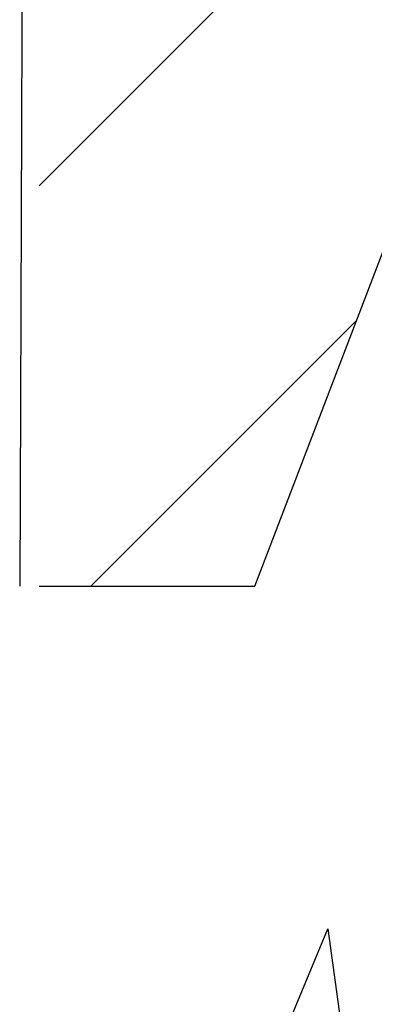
# Model space of a CAD drawing. Header units: millimetres. Extents: x -57449114 to 30620931, y -92609 to 84364.
# Tile 115 of 256: x -93795 to -93707, y -339 to -94. Entities that reach past the tile are written whole.
import ezdxf

# ---------------------------------------------------------------- set-up
doc = ezdxf.new("R2010")
doc.units = ezdxf.units.MM
doc.layers.add('ОВиК', color=7, linetype='Continuous')

msp = doc.modelspace()

# ---------------------------------------------------------------- hatches: boundary and pattern name
at = {"layer": 'ОВиК'}
h = msp.add_hatch(dxfattribs=at)
h.set_pattern_fill('ANSI31', color=256, scale=25)
h.set_pattern_definition([(45, (665.18, -646.165), (-56.1266, 56.1266), [])])
h.paths.add_polyline_path([(-92875.22, 939.89), (-92957.54, 971.74), (-92780.38, 1001.06), (-92875.22, 1009.36), (-92875.22, 1095.03), (-93790.34, 1095.03), (-93790.34, -234.88), (-93736.79, -234.88), (-93699.97, -138.98), (-93678.94, -329.05), (-93657.03, -234.88), (-93590.34, -234.88), (-93590.34, 895.03), (-92875.22, 895.03)])
h = msp.add_hatch(dxfattribs=at)
h.set_pattern_fill('ANSI31', color=256, scale=25)
h.set_pattern_definition([(45, (665.18, -334.665), (-56.1266, 56.1266), [])])
h.paths.add_polyline_path([(-93590.34, -395.69), (-93679.07, -395.69), (-93697.06, -476.2), (-93718.64, -319.84), (-93750.11, -395.69), (-93790.34, -395.69), (-93790.34, -1493.47), (-93207.49, -1493.47), (-93207.49, -1428.47), (-93273.62, -1402.08), (-93117.87, -1385.69), (-93207.49, -1352.92), (-93207.49, -1293.47), (-93590.34, -1293.47)])

# ---------------------------------------------------------------- linework, layer by layer
msp.add_lwpolyline([(-93790.34, -234.88), (-93736.79, -234.88), (-93699.97, -138.98), (-93678.94, -329.05), (-93657.03, -234.88), (-93590.34, -234.88), (-93590.34, 895.03), (-92875.22, 895.03), (-92875.22, 939.89), (-92957.54, 971.74), (-92780.38, 1001.06), (-92875.22, 1009.36), (-92875.22, 1095.03), (-93790.34, 1095.03), (-93795.18, -234.88)], dxfattribs=at)
msp.add_lwpolyline([(-93790.34, -395.69), (-93750.11, -395.69), (-93718.64, -319.84), (-93697.06, -476.2), (-93679.07, -395.69), (-93590.34, -395.69), (-93590.34, -1293.47), (-93207.49, -1293.47), (-93207.49, -1352.92), (-93117.87, -1385.69), (-93273.62, -1402.08), (-93207.49, -1428.47), (-93207.49, -1493.47), (-93790.34, -1493.47)], close=True, dxfattribs=at)

doc.saveas('drawing.dxf')
